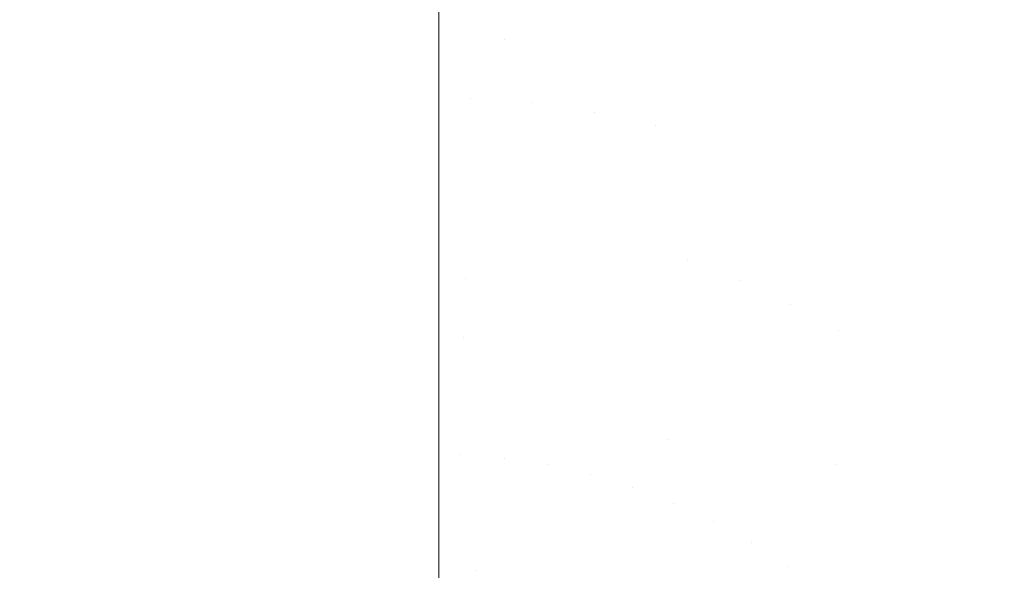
# Model space of a CAD drawing. Header units: centimetres. Extents: x -21.6 to 22.7, y 3.4 to 5.2.
# Tile 141 of 256: x -6.806 to -6.7735, y 5.1244 to 5.1426. Entities that reach past the tile are written whole.
import ezdxf

# ---------------------------------------------------------------- set-up
doc = ezdxf.new("R2010")
doc.units = ezdxf.units.CM
doc.header["$LTSCALE"] = 2.54
doc.layers.add('Lucido design-1', color=7, linetype='Continuous')

# ---------------------------------------------------------------- blocks, each defined once
blk = doc.blocks.new('Gruppo-4-1')
at = {"color": 7, "linetype": 'Continuous', "lineweight": 9}
for points, invisible_edges in [([(-21.503423, 5.146052, -1872.226648), (-21.503423, 5.142474, -1872.224883), (22.630348, 5.142474, -1872.224883), (22.630348, 5.146052, -1872.226648)], 10), ([(-6.792166, 5.146052, -1873.00438), (-6.792166, 5.142474, -1873.006145), (-21.503423, 5.142474, -1873.006145), (-21.503423, 5.144022, -1873.005381)], 10), ([(-6.789892, 5.143947, -1873.005402), (-6.792166, 5.142474, -1873.006145), (-6.792166, 5.146052, -1873.00438)], 9), ([(-6.773737, 5.144915, -1873.002175), (-6.772649, 5.144241, -1873.002175), (-6.773443, 5.14245, -1873.003312), (-6.775554, 5.14371, -1873.003312)], 15), ([(-6.780543, 5.14387, -1873.004387), (-6.781056, 5.141944, -1873.005402), (-6.783201, 5.142684, -1873.005402), (-6.782787, 5.144644, -1873.004387)], 15), ([(-6.776643, 5.144288, -1873.003312), (-6.775554, 5.14371, -1873.003312), (-6.776257, 5.141868, -1873.004387), (-6.778363, 5.142941, -1873.004387)], 15), ([(-6.792166, 5.142474, -1873.006145), (-6.789892, 5.143947, -1873.005402), (-6.789996, 5.141934, -1873.006357)], 11), ([(-6.789996, 5.141934, -1873.006357), (-6.789892, 5.143947, -1873.005402), (-6.787631, 5.143691, -1873.005402), (-6.78784, 5.14169, -1873.006357)], 15), ([(-6.778363, 5.142941, -1873.004387), (-6.778972, 5.141056, -1873.005402), (-6.781056, 5.141944, -1873.005402), (-6.780543, 5.14387, -1873.004387)], 15), ([(-6.78784, 5.14169, -1873.006357), (-6.787631, 5.143691, -1873.005402), (-6.785396, 5.143269, -1873.005402), (-6.785708, 5.141287, -1873.006357)], 15), ([(-6.776257, 5.141868, -1873.004387), (-6.775554, 5.14371, -1873.003312), (-6.773443, 5.14245, -1873.003312), (-6.774235, 5.140662, -1873.004387)], 15), ([(-6.785708, 5.141287, -1873.006357), (-6.785396, 5.143269, -1873.005402), (-6.783201, 5.142684, -1873.005402), (-6.783613, 5.140729, -1873.006357)], 15), ([(-6.776257, 5.141868, -1873.004387), (-6.776959, 5.14003, -1873.005402), (-6.778972, 5.141056, -1873.005402), (-6.778363, 5.142941, -1873.004387)], 15), ([(22.630348, 5.13848, -1872.223126), (22.630348, 5.142474, -1872.224883), (-21.503423, 5.142474, -1872.224883), (-21.503423, 5.142012, -1872.22468)], 10), ([(-6.792166, 5.142474, -1873.006145), (-6.792166, 5.142012, -1873.006348), (-21.503423, 5.13848, -1873.007902), (-21.503423, 5.139998, -1873.007234)], 10), ([(-21.503423, 5.139998, -1873.007234), (-21.503423, 5.142474, -1873.006145), (-6.792166, 5.142474, -1873.006145)], 10), ([(-6.789996, 5.141934, -1873.006357), (-6.792166, 5.142012, -1873.006348), (-6.792166, 5.142474, -1873.006145)], 9), ([(-6.783613, 5.140729, -1873.006357), (-6.783201, 5.142684, -1873.005402), (-6.781056, 5.141944, -1873.005402), (-6.781567, 5.140023, -1873.006357)], 15), ([(-6.774235, 5.140662, -1873.004387), (-6.773443, 5.14245, -1873.003312), (-6.771426, 5.141064, -1873.003312), (-6.772305, 5.139334, -1873.004387)], 15), ([(-21.503423, 5.142012, -1872.22468), (-21.503423, 5.139998, -1872.223794), (22.630348, 5.13848, -1872.223126)], 10), ([(-21.503423, 5.13848, -1873.007902), (-6.792166, 5.142012, -1873.006348), (-6.792166, 5.139998, -1873.007234)], 9), ([(-6.792166, 5.142012, -1873.006348), (-6.789996, 5.141934, -1873.006357), (-6.791133, 5.139988, -1873.007255)], 11), ([(-6.791133, 5.139988, -1873.007255), (-6.792166, 5.139998, -1873.007234), (-6.792166, 5.142012, -1873.006348)], 9), ([(-6.789996, 5.141934, -1873.006357), (-6.790101, 5.13993, -1873.007255), (-6.791133, 5.139988, -1873.007255)], 11), ([(-6.789072, 5.139833, -1873.007255), (-6.790101, 5.13993, -1873.007255), (-6.789996, 5.141934, -1873.006357), (-6.78784, 5.14169, -1873.006357)], 15), ([(-6.781567, 5.140023, -1873.006357), (-6.781056, 5.141944, -1873.005402), (-6.778972, 5.141056, -1873.005402), (-6.779579, 5.139176, -1873.006357)], 15), ([(-6.774235, 5.140662, -1873.004387), (-6.775027, 5.138877, -1873.005402), (-6.776959, 5.14003, -1873.005402), (-6.776257, 5.141868, -1873.004387)], 15), ([(-6.78784, 5.14169, -1873.006357), (-6.788048, 5.139698, -1873.007255), (-6.789072, 5.139833, -1873.007255)], 11), ([(-6.787029, 5.139524, -1873.007255), (-6.788048, 5.139698, -1873.007255), (-6.78784, 5.14169, -1873.006357), (-6.785708, 5.141287, -1873.006357)], 15), ([(-6.785708, 5.141287, -1873.006357), (-6.786018, 5.139314, -1873.007255), (-6.787029, 5.139524, -1873.007255)], 11), ([(-6.785016, 5.139066, -1873.007255), (-6.786018, 5.139314, -1873.007255), (-6.785708, 5.141287, -1873.006357), (-6.783613, 5.140729, -1873.006357)], 15), ([(-6.779579, 5.139176, -1873.006357), (-6.778972, 5.141056, -1873.005402), (-6.776959, 5.14003, -1873.005402), (-6.777659, 5.138198, -1873.006357)], 15), ([(-6.783613, 5.140729, -1873.006357), (-6.784024, 5.138783, -1873.007255), (-6.785016, 5.139066, -1873.007255)], 11), ([(-6.781567, 5.140023, -1873.006357), (-6.782076, 5.13811, -1873.007255), (-6.784024, 5.138783, -1873.007255), (-6.783613, 5.140729, -1873.006357)], 15), ([(-6.772305, 5.139334, -1873.004387), (-6.773181, 5.137608, -1873.005402), (-6.775027, 5.138877, -1873.005402), (-6.774235, 5.140662, -1873.004387)], 15), ([(-21.503423, 5.139998, -1872.223794), (-21.503423, 5.13848, -1872.223126), (22.630348, 5.13848, -1872.223126)], 10), ([(-6.792166, 5.139998, -1873.007234), (-6.792166, 5.13848, -1873.007902), (-21.503423, 5.13848, -1873.007902)], 10), ([(-6.792166, 5.13848, -1873.007902), (-6.792166, 5.139998, -1873.007234), (-6.791133, 5.139988, -1873.007255)], 10), ([(-6.791133, 5.139988, -1873.007255), (-6.791184, 5.13799, -1873.008096), (-6.792166, 5.13848, -1873.007902)], 11), ([(-6.791184, 5.13799, -1873.008096), (-6.791133, 5.139988, -1873.007255), (-6.790101, 5.13993, -1873.007255), (-6.790204, 5.137935, -1873.008096)], 15), ([(-6.790204, 5.137935, -1873.008096), (-6.790101, 5.13993, -1873.007255), (-6.789072, 5.139833, -1873.007255), (-6.789227, 5.137843, -1873.008096)], 15), ([(-6.789227, 5.137843, -1873.008096), (-6.789072, 5.139833, -1873.007255), (-6.788048, 5.139698, -1873.007255), (-6.788254, 5.137714, -1873.008096)], 15), ([(-6.779579, 5.139176, -1873.006357), (-6.780184, 5.137304, -1873.007255), (-6.782076, 5.13811, -1873.007255), (-6.781567, 5.140023, -1873.006357)], 15), ([(-6.777659, 5.138198, -1873.006357), (-6.776959, 5.14003, -1873.005402), (-6.775027, 5.138877, -1873.005402), (-6.775815, 5.137098, -1873.006357)], 15), ([(-6.788254, 5.137714, -1873.008096), (-6.788048, 5.139698, -1873.007255), (-6.787029, 5.139524, -1873.007255), (-6.787287, 5.13755, -1873.008096)], 15), ([(-6.787287, 5.13755, -1873.008096), (-6.787029, 5.139524, -1873.007255), (-6.786018, 5.139314, -1873.007255), (-6.786327, 5.13735, -1873.008096)], 15), ([(-6.786327, 5.13735, -1873.008096), (-6.786018, 5.139314, -1873.007255), (-6.785016, 5.139066, -1873.007255), (-6.785375, 5.137115, -1873.008096)], 15), ([(-6.777659, 5.138198, -1873.006357), (-6.778356, 5.136373, -1873.007255), (-6.780184, 5.137304, -1873.007255), (-6.779579, 5.139176, -1873.006357)], 15), ([(-6.785375, 5.137115, -1873.008096), (-6.785016, 5.139066, -1873.007255), (-6.784024, 5.138783, -1873.007255), (-6.784433, 5.136846, -1873.008096)], 15), ([(-6.775815, 5.137098, -1873.006357), (-6.775027, 5.138877, -1873.005402), (-6.773181, 5.137608, -1873.005402), (-6.774055, 5.135887, -1873.006357)], 15), ([(-6.784433, 5.136846, -1873.008096), (-6.784024, 5.138783, -1873.007255), (-6.782076, 5.13811, -1873.007255), (-6.782583, 5.136207, -1873.008096)], 15), ([(22.630348, 5.13848, -1872.223126), (-21.503423, 5.13848, -1872.223126), (-21.503423, 5.134414, -1872.221545), (22.630348, 5.134414, -1872.221545)], 5), ([(-6.792166, 5.13848, -1873.007902), (-6.792166, 5.134414, -1873.009483), (-21.503423, 5.134414, -1873.009483), (-21.503423, 5.136013, -1873.008862)], 10), ([(-21.503423, 5.136013, -1873.008862), (-21.503423, 5.13848, -1873.007902), (-6.792166, 5.13848, -1873.007902)], 10), ([(-6.791184, 5.13799, -1873.008096), (-6.791236, 5.136004, -1873.008883), (-6.792166, 5.134414, -1873.009483), (-6.792166, 5.13848, -1873.007902)], 11), ([(-6.775815, 5.137098, -1873.006357), (-6.776601, 5.135325, -1873.007255), (-6.778356, 5.136373, -1873.007255), (-6.777659, 5.138198, -1873.006357)], 15), ([(-6.790204, 5.137935, -1873.008096), (-6.790308, 5.135951, -1873.008883), (-6.791236, 5.136004, -1873.008883), (-6.791184, 5.13799, -1873.008096)], 15), ([(-6.789227, 5.137843, -1873.008096), (-6.789382, 5.135864, -1873.008883), (-6.790308, 5.135951, -1873.008883), (-6.790204, 5.137935, -1873.008096)], 15), ([(-6.782583, 5.136207, -1873.008096), (-6.782076, 5.13811, -1873.007255), (-6.780184, 5.137304, -1873.007255), (-6.780786, 5.135441, -1873.008096)], 15), ([(-6.788254, 5.137714, -1873.008096), (-6.78846, 5.135742, -1873.008883), (-6.789382, 5.135864, -1873.008883), (-6.789227, 5.137843, -1873.008096)], 15), ([(-6.787287, 5.13755, -1873.008096), (-6.787544, 5.135587, -1873.008883), (-6.78846, 5.135742, -1873.008883), (-6.788254, 5.137714, -1873.008096)], 15), ([(-6.786327, 5.13735, -1873.008096), (-6.786634, 5.135397, -1873.008883), (-6.787544, 5.135587, -1873.008883), (-6.787287, 5.13755, -1873.008096)], 15), ([(-6.774055, 5.135887, -1873.006357), (-6.773181, 5.137608, -1873.005402), (-6.771428, 5.136235, -1873.005402), (-6.772382, 5.134577, -1873.006357)], 15), ([(-6.785375, 5.137115, -1873.008096), (-6.785732, 5.135174, -1873.008883), (-6.786634, 5.135397, -1873.008883), (-6.786327, 5.13735, -1873.008096)], 15), ([(-6.780786, 5.135441, -1873.008096), (-6.780184, 5.137304, -1873.007255), (-6.778356, 5.136373, -1873.007255), (-6.77905, 5.134556, -1873.008096)], 15), ([(-6.784433, 5.136846, -1873.008096), (-6.78484, 5.134919, -1873.008883), (-6.785732, 5.135174, -1873.008883), (-6.785375, 5.137115, -1873.008096)], 15), ([(-6.774055, 5.135887, -1873.006357), (-6.774925, 5.134173, -1873.007255), (-6.776601, 5.135325, -1873.007255), (-6.775815, 5.137098, -1873.006357)], 15), ([(-6.783958, 5.134632, -1873.008883), (-6.78484, 5.134919, -1873.008883), (-6.784433, 5.136846, -1873.008096), (-6.782583, 5.136207, -1873.008096)], 15), ([(-6.77905, 5.134556, -1873.008096), (-6.778356, 5.136373, -1873.007255), (-6.776601, 5.135325, -1873.007255), (-6.777383, 5.133562, -1873.008096)], 15), ([(-6.792166, 5.134414, -1873.009483), (-6.791236, 5.136004, -1873.008883), (-6.791287, 5.13403, -1873.009616)], 11), ([(-6.791287, 5.13403, -1873.009616), (-6.791236, 5.136004, -1873.008883), (-6.790308, 5.135951, -1873.008883), (-6.79041, 5.13398, -1873.009616)], 15), ([(-6.79041, 5.13398, -1873.009616), (-6.790308, 5.135951, -1873.008883), (-6.789382, 5.135864, -1873.008883), (-6.789535, 5.133898, -1873.009616)], 15), ([(-6.782583, 5.136207, -1873.008096), (-6.783087, 5.134314, -1873.008883), (-6.783958, 5.134632, -1873.008883)], 11), ([(-6.782229, 5.133966, -1873.008883), (-6.783087, 5.134314, -1873.008883), (-6.782583, 5.136207, -1873.008096), (-6.780786, 5.135441, -1873.008096)], 15), ([(-6.789535, 5.133898, -1873.009616), (-6.789382, 5.135864, -1873.008883), (-6.78846, 5.135742, -1873.008883), (-6.788664, 5.133783, -1873.009616)], 15), ([(-6.788664, 5.133783, -1873.009616), (-6.78846, 5.135742, -1873.008883), (-6.787544, 5.135587, -1873.008883), (-6.787799, 5.133636, -1873.009616)], 15), ([(-6.787799, 5.133636, -1873.009616), (-6.787544, 5.135587, -1873.008883), (-6.786634, 5.135397, -1873.008883), (-6.786939, 5.133457, -1873.009616)], 15), ([(-6.772382, 5.134577, -1873.006357), (-6.773333, 5.132926, -1873.007255), (-6.774925, 5.134173, -1873.007255), (-6.774055, 5.135887, -1873.006357)], 15), ([(-6.786939, 5.133457, -1873.009616), (-6.786634, 5.135397, -1873.008883), (-6.785732, 5.135174, -1873.008883), (-6.786087, 5.133246, -1873.009616)], 15), ([(-6.780786, 5.135441, -1873.008096), (-6.781384, 5.133589, -1873.008883), (-6.782229, 5.133966, -1873.008883)], 11), ([(-6.780554, 5.133183, -1873.008883), (-6.781384, 5.133589, -1873.008883), (-6.780786, 5.135441, -1873.008096), (-6.77905, 5.134556, -1873.008096)], 15), ([(-6.777383, 5.133562, -1873.008096), (-6.776601, 5.135325, -1873.007255), (-6.774925, 5.134173, -1873.007255), (-6.775791, 5.132467, -1873.008096)], 15), ([(-6.786087, 5.133246, -1873.009616), (-6.785732, 5.135174, -1873.008883), (-6.78484, 5.134919, -1873.008883), (-6.785244, 5.133005, -1873.009616)], 15), ([(-6.785244, 5.133005, -1873.009616), (-6.78484, 5.134919, -1873.008883), (-6.783958, 5.134632, -1873.008883), (-6.78441, 5.132734, -1873.009616)], 15), ([(-6.78441, 5.132734, -1873.009616), (-6.783958, 5.134632, -1873.008883), (-6.783087, 5.134314, -1873.008883), (-6.783587, 5.132434, -1873.009616)], 15), ([(22.630348, 5.134414, -1872.221545), (-21.503423, 5.134414, -1872.221545), (-21.503423, 5.130283, -1872.220142), (22.630348, 5.130283, -1872.220142)], 5), ([(-6.792166, 5.134414, -1873.009483), (-6.792166, 5.130283, -1873.010886), (-21.503423, 5.130283, -1873.010886), (-21.503423, 5.132078, -1873.010276)], 10), ([(-21.503423, 5.132078, -1873.010276), (-21.503423, 5.134414, -1873.009483), (-6.792166, 5.134414, -1873.009483)], 10), ([(-6.792166, 5.134414, -1873.009483), (-6.791287, 5.13403, -1873.009616), (-6.791338, 5.13207, -1873.010298)], 11), ([(-6.791338, 5.13207, -1873.010298), (-6.792166, 5.130283, -1873.010886), (-6.792166, 5.134414, -1873.009483)], 9), ([(-6.783587, 5.132434, -1873.009616), (-6.783087, 5.134314, -1873.008883), (-6.782229, 5.133966, -1873.008883), (-6.782777, 5.132105, -1873.009616)], 15), ([(-6.77905, 5.134556, -1873.008096), (-6.779739, 5.13275, -1873.008883), (-6.780554, 5.133183, -1873.008883)], 11), ([(-6.778941, 5.132292, -1873.008883), (-6.779739, 5.13275, -1873.008883), (-6.77905, 5.134556, -1873.008096), (-6.777383, 5.133562, -1873.008096)], 15), ([(-6.79041, 5.13398, -1873.009616), (-6.790512, 5.132024, -1873.010298), (-6.791338, 5.13207, -1873.010298), (-6.791287, 5.13403, -1873.009616)], 15), ([(-6.789535, 5.133898, -1873.009616), (-6.789688, 5.131946, -1873.010298), (-6.790512, 5.132024, -1873.010298), (-6.79041, 5.13398, -1873.009616)], 15), ([(-6.782777, 5.132105, -1873.009616), (-6.782229, 5.133966, -1873.008883), (-6.781384, 5.133589, -1873.008883), (-6.781979, 5.131748, -1873.009616)], 15), ([(-6.775791, 5.132467, -1873.008096), (-6.774925, 5.134173, -1873.007255), (-6.773333, 5.132926, -1873.007255), (-6.774279, 5.131283, -1873.008096)], 15), ([(-6.788664, 5.133783, -1873.009616), (-6.788867, 5.131838, -1873.010298), (-6.789688, 5.131946, -1873.010298), (-6.789535, 5.133898, -1873.009616)], 15), ([(-6.787799, 5.133636, -1873.009616), (-6.788052, 5.131699, -1873.010298), (-6.788867, 5.131838, -1873.010298), (-6.788664, 5.133783, -1873.009616)], 15), ([(-6.786939, 5.133457, -1873.009616), (-6.787242, 5.13153, -1873.010298), (-6.788052, 5.131699, -1873.010298), (-6.787799, 5.133636, -1873.009616)], 15), ([(-6.786087, 5.133246, -1873.009616), (-6.786439, 5.131332, -1873.010298), (-6.787242, 5.13153, -1873.010298), (-6.786939, 5.133457, -1873.009616)], 15), ([(-6.781979, 5.131748, -1873.009616), (-6.781384, 5.133589, -1873.008883), (-6.780554, 5.133183, -1873.008883), (-6.781194, 5.131365, -1873.009616)], 15), ([(-6.777383, 5.133562, -1873.008096), (-6.77816, 5.131808, -1873.008883), (-6.778941, 5.132292, -1873.008883)], 11), ([(-6.775791, 5.132467, -1873.008096), (-6.776652, 5.130771, -1873.008883), (-6.77816, 5.131808, -1873.008883), (-6.777383, 5.133562, -1873.008096)], 15), ([(-6.785244, 5.133005, -1873.009616), (-6.785645, 5.131105, -1873.010298), (-6.786439, 5.131332, -1873.010298), (-6.786087, 5.133246, -1873.009616)], 15), ([(-6.78441, 5.132734, -1873.009616), (-6.78486, 5.13085, -1873.010298), (-6.785645, 5.131105, -1873.010298), (-6.785244, 5.133005, -1873.009616)], 15), ([(-6.781194, 5.131365, -1873.009616), (-6.780554, 5.133183, -1873.008883), (-6.779739, 5.13275, -1873.008883), (-6.780425, 5.130956, -1873.009616)], 15), ([(-6.783587, 5.132434, -1873.009616), (-6.784085, 5.130567, -1873.010298), (-6.78486, 5.13085, -1873.010298), (-6.78441, 5.132734, -1873.009616)], 15), ([(-6.780425, 5.130956, -1873.009616), (-6.779739, 5.13275, -1873.008883), (-6.778941, 5.132292, -1873.008883), (-6.77967, 5.130523, -1873.009616)], 15), ([(-6.774279, 5.131283, -1873.008096), (-6.773333, 5.132926, -1873.007255), (-6.771829, 5.131596, -1873.007255), (-6.772851, 5.13002, -1873.008096)], 15), ([(-6.782777, 5.132105, -1873.009616), (-6.783321, 5.130257, -1873.010298), (-6.784085, 5.130567, -1873.010298), (-6.783587, 5.132434, -1873.009616)], 15), ([(-6.774279, 5.131283, -1873.008096), (-6.775219, 5.129649, -1873.008883), (-6.776652, 5.130771, -1873.008883), (-6.775791, 5.132467, -1873.008096)], 15), ([(-6.792166, 5.130283, -1873.010886), (-6.791338, 5.13207, -1873.010298), (-6.791439, 5.128198, -1873.011514)], 11), ([(-6.791338, 5.13207, -1873.010298), (-6.790512, 5.132024, -1873.010298), (-6.790713, 5.128157, -1873.011514), (-6.791439, 5.128198, -1873.011514)], 15), ([(-6.789989, 5.128089, -1873.011514), (-6.790713, 5.128157, -1873.011514), (-6.790512, 5.132024, -1873.010298), (-6.789688, 5.131946, -1873.010298)], 15), ([(-6.781979, 5.131748, -1873.009616), (-6.782569, 5.129921, -1873.010298), (-6.783321, 5.130257, -1873.010298), (-6.782777, 5.132105, -1873.009616)], 15), ([(-6.77967, 5.130523, -1873.009616), (-6.778941, 5.132292, -1873.008883), (-6.77816, 5.131808, -1873.008883), (-6.778932, 5.130066, -1873.009616)], 15), ([(-6.789688, 5.131946, -1873.010298), (-6.788867, 5.131838, -1873.010298), (-6.789268, 5.127994, -1873.011514), (-6.789989, 5.128089, -1873.011514)], 15), ([(-6.788552, 5.127872, -1873.011514), (-6.789268, 5.127994, -1873.011514), (-6.788867, 5.131838, -1873.010298), (-6.788052, 5.131699, -1873.010298)], 15), ([(-6.788052, 5.131699, -1873.010298), (-6.787242, 5.13153, -1873.010298), (-6.78784, 5.127724, -1873.011514), (-6.788552, 5.127872, -1873.011514)], 15), ([(-6.781194, 5.131365, -1873.009616), (-6.78183, 5.12956, -1873.010298), (-6.782569, 5.129921, -1873.010298), (-6.781979, 5.131748, -1873.009616)], 15), ([(-6.778932, 5.130066, -1873.009616), (-6.77816, 5.131808, -1873.008883), (-6.776652, 5.130771, -1873.008883), (-6.777507, 5.129086, -1873.009616)], 15), ([(-6.787135, 5.12755, -1873.011514), (-6.78784, 5.127724, -1873.011514), (-6.787242, 5.13153, -1873.010298), (-6.786439, 5.131332, -1873.010298)], 15), ([(-6.780425, 5.130956, -1873.009616), (-6.781105, 5.129175, -1873.010298), (-6.78183, 5.12956, -1873.010298), (-6.781194, 5.131365, -1873.009616)], 15), ([(-6.786439, 5.131332, -1873.010298), (-6.785645, 5.131105, -1873.010298), (-6.786437, 5.12735, -1873.011514), (-6.787135, 5.12755, -1873.011514)], 15), ([(-6.785748, 5.127126, -1873.011514), (-6.786437, 5.12735, -1873.011514), (-6.785645, 5.131105, -1873.010298), (-6.78486, 5.13085, -1873.010298)], 15), ([(-6.772851, 5.13002, -1873.008096), (-6.773867, 5.128453, -1873.008883), (-6.775219, 5.129649, -1873.008883), (-6.774279, 5.131283, -1873.008096)], 15), ([(-6.785748, 5.127126, -1873.011514), (-6.78486, 5.13085, -1873.010298), (-6.784578, 5.128714, -1873.01093)], 11), ([(-6.78486, 5.13085, -1873.010298), (-6.784085, 5.130567, -1873.010298), (-6.784578, 5.128714, -1873.01093)], 11), ([(-6.77967, 5.130523, -1873.009616), (-6.780395, 5.128766, -1873.010298), (-6.781105, 5.129175, -1873.010298), (-6.780425, 5.130956, -1873.009616)], 15), ([(-6.777507, 5.129086, -1873.009616), (-6.776652, 5.130771, -1873.008883), (-6.775219, 5.129649, -1873.008883), (-6.776154, 5.128026, -1873.009616)], 15), ([(-6.784578, 5.128714, -1873.01093), (-6.784085, 5.130567, -1873.010298), (-6.783321, 5.130257, -1873.010298), (-6.78386, 5.128423, -1873.01093)], 15), ([(-6.778932, 5.130066, -1873.009616), (-6.779699, 5.128336, -1873.010298), (-6.780395, 5.128766, -1873.010298), (-6.77967, 5.130523, -1873.009616)], 15), ([(22.630348, 5.128205, -1872.219537), (22.630348, 5.130283, -1872.220142), (-21.503423, 5.130283, -1872.220142), (-21.503423, 5.128205, -1872.219537)], 10), ([(-21.503423, 5.128205, -1873.011491), (-21.503423, 5.130283, -1873.010886), (-6.792166, 5.130283, -1873.010886), (-6.792166, 5.128205, -1873.011491)], 10), ([(-6.791439, 5.128198, -1873.011514), (-6.792166, 5.128205, -1873.011491), (-6.792166, 5.130283, -1873.010886)], 9), ([(-6.78386, 5.128423, -1873.01093), (-6.783321, 5.130257, -1873.010298), (-6.782569, 5.129921, -1873.010298), (-6.783155, 5.128108, -1873.01093)], 15), ([(-6.77902, 5.127884, -1873.010298), (-6.779699, 5.128336, -1873.010298), (-6.778932, 5.130066, -1873.009616), (-6.777507, 5.129086, -1873.009616)], 15), ([(-6.783155, 5.128108, -1873.01093), (-6.782569, 5.129921, -1873.010298), (-6.78183, 5.12956, -1873.010298), (-6.782461, 5.127769, -1873.01093)], 15), ([(-6.77151, 5.128689, -1873.008096), (-6.772596, 5.127191, -1873.008883), (-6.773867, 5.128453, -1873.008883), (-6.772851, 5.13002, -1873.008096)], 15), ([(-6.782461, 5.127769, -1873.01093), (-6.78183, 5.12956, -1873.010298), (-6.781105, 5.129175, -1873.010298), (-6.78178, 5.127407, -1873.01093)], 15), ([(-6.776154, 5.128026, -1873.009616), (-6.775219, 5.129649, -1873.008883), (-6.773867, 5.128453, -1873.008883), (-6.774876, 5.126895, -1873.009616)], 15), ([(-6.78178, 5.127407, -1873.01093), (-6.781105, 5.129175, -1873.010298), (-6.780395, 5.128766, -1873.010298), (-6.781113, 5.127024, -1873.01093)], 15), ([(-6.777507, 5.129086, -1873.009616), (-6.778357, 5.127413, -1873.010298), (-6.77902, 5.127884, -1873.010298)], 11), ([(-6.776154, 5.128026, -1873.009616), (-6.777082, 5.126414, -1873.010298), (-6.778357, 5.127413, -1873.010298), (-6.777507, 5.129086, -1873.009616)], 15), ([(-6.781113, 5.127024, -1873.01093), (-6.780395, 5.128766, -1873.010298), (-6.779699, 5.128336, -1873.010298), (-6.78046, 5.12662, -1873.01093)], 15), ([(-6.784578, 5.128714, -1873.01093), (-6.785067, 5.126877, -1873.011514), (-6.785748, 5.127126, -1873.011514)], 11), ([(-6.78386, 5.128423, -1873.01093), (-6.784396, 5.126605, -1873.011514), (-6.785067, 5.126877, -1873.011514), (-6.784578, 5.128714, -1873.01093)], 15), ([(-6.783155, 5.128108, -1873.01093), (-6.783735, 5.12631, -1873.011514), (-6.784396, 5.126605, -1873.011514), (-6.78386, 5.128423, -1873.01093)], 15), ([(-6.774876, 5.126895, -1873.009616), (-6.773867, 5.128453, -1873.008883), (-6.772596, 5.127191, -1873.008883), (-6.773675, 5.125704, -1873.009616)], 15), ([(22.630348, 5.126094, -1872.218921), (22.630348, 5.128205, -1872.219537), (-21.503423, 5.128205, -1872.219537), (-21.503423, 5.1263, -1872.218981)], 10), ([(-6.792166, 5.128205, -1873.011491), (-6.792166, 5.1263, -1873.012047), (-21.503423, 5.126094, -1873.012107), (-21.503423, 5.128205, -1873.011491)], 10), ([(-6.792166, 5.1263, -1873.012047), (-6.792166, 5.128205, -1873.011491), (-6.791439, 5.128198, -1873.011514)], 10), ([(-6.791439, 5.128198, -1873.011514), (-6.790713, 5.128157, -1873.011514), (-6.790812, 5.12625, -1873.012051), (-6.792166, 5.1263, -1873.012047)], 15), ([(-6.790812, 5.12625, -1873.012051), (-6.790713, 5.128157, -1873.011514), (-6.789989, 5.128089, -1873.011514)], 11), ([(-6.782461, 5.127769, -1873.01093), (-6.783086, 5.125993, -1873.011514), (-6.783735, 5.12631, -1873.011514), (-6.783155, 5.128108, -1873.01093)], 15), ([(-6.78046, 5.12662, -1873.01093), (-6.779699, 5.128336, -1873.010298), (-6.77902, 5.127884, -1873.010298), (-6.779822, 5.126196, -1873.01093)], 15), ([(-6.789989, 5.128089, -1873.011514), (-6.789268, 5.127994, -1873.011514), (-6.789466, 5.126098, -1873.012051), (-6.790812, 5.12625, -1873.012051)], 15), ([(-6.789466, 5.126098, -1873.012051), (-6.789268, 5.127994, -1873.011514), (-6.788552, 5.127872, -1873.011514)], 11), ([(-6.788552, 5.127872, -1873.011514), (-6.78784, 5.127724, -1873.011514), (-6.788136, 5.125846, -1873.012051), (-6.789466, 5.126098, -1873.012051)], 15), ([(-6.779822, 5.126196, -1873.01093), (-6.77902, 5.127884, -1873.010298), (-6.778357, 5.127413, -1873.010298), (-6.779199, 5.125753, -1873.01093)], 15), ([(-6.774876, 5.126895, -1873.009616), (-6.775878, 5.125349, -1873.010298), (-6.777082, 5.126414, -1873.010298), (-6.776154, 5.128026, -1873.009616)], 15), ([(-6.788136, 5.125846, -1873.012051), (-6.78784, 5.127724, -1873.011514), (-6.787135, 5.12755, -1873.011514)], 11), ([(-6.787135, 5.12755, -1873.011514), (-6.786437, 5.12735, -1873.011514), (-6.786828, 5.125498, -1873.012051), (-6.788136, 5.125846, -1873.012051)], 15), ([(-6.78178, 5.127407, -1873.01093), (-6.782449, 5.125655, -1873.011514), (-6.783086, 5.125993, -1873.011514), (-6.782461, 5.127769, -1873.01093)], 15), ([(-6.786828, 5.125498, -1873.012051), (-6.786437, 5.12735, -1873.011514), (-6.785748, 5.127126, -1873.011514)], 11), ([(-6.785748, 5.127126, -1873.011514), (-6.785067, 5.126877, -1873.011514), (-6.785551, 5.125057, -1873.012051), (-6.786828, 5.125498, -1873.012051)], 15), ([(-6.781113, 5.127024, -1873.01093), (-6.781825, 5.125296, -1873.011514), (-6.782449, 5.125655, -1873.011514), (-6.78178, 5.127407, -1873.01093)], 15), ([(-6.779199, 5.125753, -1873.01093), (-6.778357, 5.127413, -1873.010298), (-6.777082, 5.126414, -1873.010298), (-6.778002, 5.124815, -1873.01093)], 15), ([(-6.772554, 5.12446, -1873.009616), (-6.773675, 5.125704, -1873.009616), (-6.772596, 5.127191, -1873.008883), (-6.77141, 5.125876, -1873.008883)], 15), ([(-6.785551, 5.125057, -1873.012051), (-6.785067, 5.126877, -1873.011514), (-6.784396, 5.126605, -1873.011514)], 11), ([(-6.78046, 5.12662, -1873.01093), (-6.781214, 5.124918, -1873.011514), (-6.781825, 5.125296, -1873.011514), (-6.781113, 5.127024, -1873.01093)], 15), ([(-6.773675, 5.125704, -1873.009616), (-6.774747, 5.124227, -1873.010298), (-6.775878, 5.125349, -1873.010298), (-6.774876, 5.126895, -1873.009616)], 15), ([(-6.784396, 5.126605, -1873.011514), (-6.783735, 5.12631, -1873.011514), (-6.784311, 5.124529, -1873.012051), (-6.785551, 5.125057, -1873.012051)], 15), ([(-6.779822, 5.126196, -1873.01093), (-6.780617, 5.124521, -1873.011514), (-6.781214, 5.124918, -1873.011514), (-6.78046, 5.12662, -1873.01093)], 15), ([(-21.503423, 5.1263, -1872.218981), (-21.503423, 5.126094, -1872.218921), (22.630348, 5.126094, -1872.218921)], 10), ([(-6.792166, 5.1263, -1873.012047), (-6.792166, 5.126094, -1873.012107), (-21.503423, 5.126094, -1873.012107)], 10), ([(-6.790812, 5.12625, -1873.012051), (-6.79091, 5.124361, -1873.012543), (-6.792166, 5.126094, -1873.012107), (-6.792166, 5.1263, -1873.012047)], 11), ([(-6.789466, 5.126098, -1873.012051), (-6.789662, 5.12422, -1873.012543), (-6.79091, 5.124361, -1873.012543), (-6.790812, 5.12625, -1873.012051)], 15), ([(-6.784311, 5.124529, -1873.012051), (-6.783735, 5.12631, -1873.011514), (-6.783086, 5.125993, -1873.011514)], 11), ([(-6.779199, 5.125753, -1873.01093), (-6.780035, 5.124107, -1873.011514), (-6.780617, 5.124521, -1873.011514), (-6.779822, 5.126196, -1873.01093)], 15), ([(-6.778002, 5.124815, -1873.01093), (-6.777082, 5.126414, -1873.010298), (-6.775878, 5.125349, -1873.010298), (-6.776872, 5.123815, -1873.01093)], 15), ([(22.630348, 5.126094, -1872.218921), (-21.503423, 5.126094, -1872.218921), (-21.503423, 5.121856, -1872.217884), (22.630348, 5.121856, -1872.217884)], 5), ([(-6.792166, 5.126094, -1873.012107), (-6.792166, 5.121856, -1873.013144), (-21.503423, 5.121856, -1873.013144), (-21.503423, 5.124403, -1873.01252)], 10), ([(-21.503423, 5.124403, -1873.01252), (-21.503423, 5.126094, -1873.012107), (-6.792166, 5.126094, -1873.012107)], 10), ([(-6.792166, 5.121856, -1873.013144), (-6.792166, 5.126094, -1873.012107), (-6.79091, 5.124361, -1873.012543)], 10), ([(-6.788136, 5.125846, -1873.012051), (-6.788428, 5.123987, -1873.012543), (-6.789662, 5.12422, -1873.012543), (-6.789466, 5.126098, -1873.012051)], 15), ([(-6.786828, 5.125498, -1873.012051), (-6.787216, 5.123664, -1873.012543), (-6.788428, 5.123987, -1873.012543), (-6.788136, 5.125846, -1873.012051)], 15), ([(-6.783086, 5.125993, -1873.011514), (-6.782449, 5.125655, -1873.011514), (-6.783113, 5.123918, -1873.012051), (-6.784311, 5.124529, -1873.012051)], 15), ([(-6.785551, 5.125057, -1873.012051), (-6.786031, 5.123255, -1873.012543), (-6.787216, 5.123664, -1873.012543), (-6.786828, 5.125498, -1873.012051)], 15), ([(-6.783113, 5.123918, -1873.012051), (-6.782449, 5.125655, -1873.011514), (-6.781825, 5.125296, -1873.011514)], 11), ([(-6.778002, 5.124815, -1873.01093), (-6.778915, 5.12323, -1873.011514), (-6.780035, 5.124107, -1873.011514), (-6.779199, 5.125753, -1873.01093)], 15), ([(-6.773691, 5.123055, -1873.010298), (-6.774747, 5.124227, -1873.010298), (-6.773675, 5.125704, -1873.009616), (-6.772554, 5.12446, -1873.009616)], 15), ([(-6.781825, 5.125296, -1873.011514), (-6.781214, 5.124918, -1873.011514), (-6.781962, 5.123232, -1873.012051), (-6.783113, 5.123918, -1873.012051)], 15), ([(-6.776872, 5.123815, -1873.01093), (-6.775878, 5.125349, -1873.010298), (-6.774747, 5.124227, -1873.010298), (-6.77581, 5.122761, -1873.01093)], 15), ([(-6.784311, 5.124529, -1873.012051), (-6.78488, 5.122765, -1873.012543), (-6.786031, 5.123255, -1873.012543), (-6.785551, 5.125057, -1873.012051)], 15), ([(-6.781962, 5.123232, -1873.012051), (-6.781214, 5.124918, -1873.011514), (-6.780617, 5.124521, -1873.011514)], 11), ([(-6.783113, 5.123918, -1873.012051), (-6.783769, 5.122199, -1873.012543), (-6.78488, 5.122765, -1873.012543), (-6.784311, 5.124529, -1873.012051)], 15), ([(-6.780617, 5.124521, -1873.011514), (-6.780035, 5.124107, -1873.011514), (-6.780863, 5.122476, -1873.012051), (-6.781962, 5.123232, -1873.012051)], 15), ([(-6.776872, 5.123815, -1873.01093), (-6.777857, 5.122294, -1873.011514), (-6.778915, 5.12323, -1873.011514), (-6.778002, 5.124815, -1873.01093)], 15), ([(-6.772554, 5.12446, -1873.009616), (-6.771513, 5.123175, -1873.009616), (-6.77271, 5.121844, -1873.010298), (-6.773691, 5.123055, -1873.010298)], 15)]:
    blk.add_3dface(points, dxfattribs=dict(at, invisible_edges=invisible_edges))
blk = doc.blocks.new('Gruppo-5-1')
at = {"color": 7}
blk.add_blockref('Gruppo-4-1', (0, 0), dxfattribs=at)

msp = doc.modelspace()

# ---------------------------------------------------------------- block references
at = {"layer": 'Lucido design-1', "color": 7}
msp.add_blockref('Gruppo-5-1', (0, 0), dxfattribs=at)

doc.saveas('drawing.dxf')
